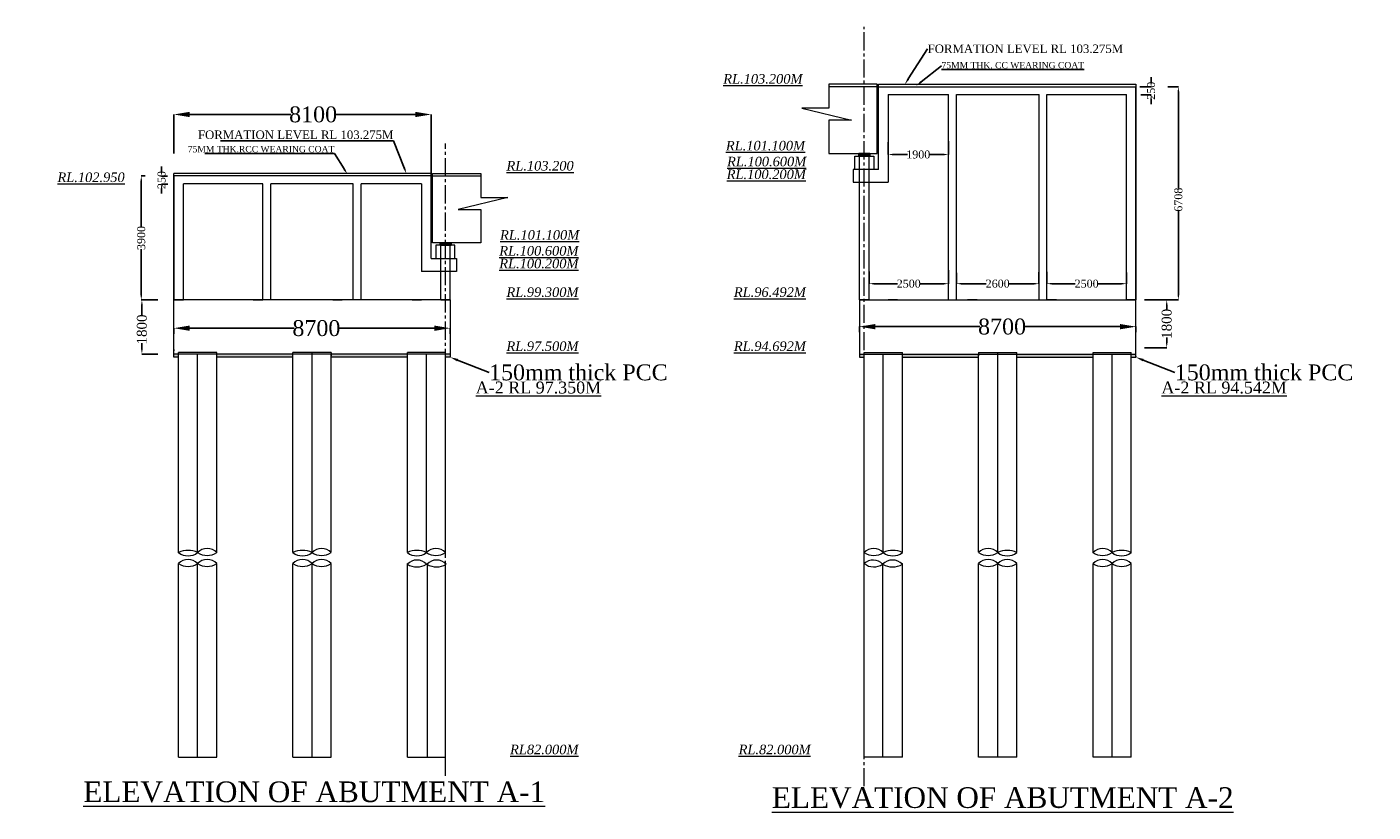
# Model space of a CAD drawing. Header units: millimetres. Extents: x -20950785 to 389010297, y -11535949 to 14056629.
# Tile 148 of 256: x 12072534 to 12157276, y -1586304 to -1536917. Entities that reach past the tile are written whole.
import ezdxf
from ezdxf import colors
from ezdxf.entities.mleader import LeaderData, LeaderLine
from ezdxf.math import Vec2, Vec3

# ---------------------------------------------------------------- set-up
doc = ezdxf.new("R2010")
doc.units = ezdxf.units.MM
doc.header["$LTSCALE"] = 60
doc.header["$MEASUREMENT"] = 0
doc.linetypes.add('CENTER2', pattern=[28.575, 19.05, -3.175, 3.175, -3.175])
doc.layers.add('TEXT', color=7, linetype='Continuous')
doc.styles.add('PDF Arial Bold', font='times.ttf')
doc.styles.add('style1', font='txt.shx', dxfattribs={"height": 1})
doc.dimstyles.get("Standard").update_dxf_attribs({"dimtxt": 400, "dimasz": 215, "dimexe": 0.18, "dimexo": 0.0625, "dimgap": 0.09, "dimtad": 0, "dimtih": 1, "dimtoh": 1, "dimdec": 0, "dimzin": 4, "dimdsep": 46, "dimtxsty": 'Standard', "dimblk": 'OPEN90', "dimcen": 0, "dimadec": 0, "dimazin": 1, "dimtfac": 1, "dimtdec": 0, "dimtix": 1, "dimtofl": 0, "dimtmove": 0, "dimatfit": 3, "dimldrblk": 'OPEN30', "dimfxl": 1, "dimtolj": 1, "dimtzin": 0, "dimarcsym": 0})

# ---------------------------------------------------------------- blocks, each defined once
blk = doc.blocks.new('*D1139')
at = {"color": 0, "linetype": 'Continuous', "lineweight": -2, "ltscale": 2, "transparency": 16777216}
for p, q in [((12142896, -1554093), (12144285, -1554093)), ((12144284, -1554393), (12144284, -1554741)), ((12144284, -1556793), (12144284, -1556445)), ((12142896, -1557093), (12144285, -1557093))]:
    blk.add_line(p, q, dxfattribs=at)
at = {"color": 0, "linetype": 'Continuous', "lineweight": 9, "ltscale": 2, "transparency": 16777216}
for points in [[(12144234, -1554393), (12144334, -1554393), (12144284, -1554093)], [(12144234, -1556793), (12144334, -1556793), (12144284, -1557093)]]:
    blk.add_solid(points, dxfattribs=at)
at = {"layer": 'Defpoints', "color": 0, "linetype": 'Continuous', "lineweight": 9, "ltscale": 2, "transparency": 16777216}
for p in [(12142895, -1554093), (12142895, -1557093), (12144284, -1557093)]:
    blk.add_point(p, dxfattribs=at)
at = {"color": 0, "linetype": 'Continuous', "lineweight": 9, "ltscale": 2, "transparency": 16777216, "insert": (12144284, -1555593), "char_height": 500, "attachment_point": 5, "rotation": 90, "style": 'PDF Arial Bold'}
blk.add_mtext('\\A1;{\\H1.25x;1800}', dxfattribs=at)
blk = doc.blocks.new('*D1140')
at = {"color": 0, "linetype": 'Continuous', "lineweight": -2, "ltscale": 2, "transparency": 16777216}
for p, q in [((12080775, -1554093), (12079770, -1554093)), ((12079770, -1554393), (12079770, -1555095)), ((12079770, -1557193), (12079770, -1556800)), ((12080775, -1557493), (12079770, -1557493))]:
    blk.add_line(p, q, dxfattribs=at)
at = {"color": 0, "linetype": 'Continuous', "lineweight": 9, "ltscale": 2, "transparency": 16777216}
for points in [[(12079720, -1554393), (12079820, -1554393), (12079770, -1554093)], [(12079720, -1557193), (12079820, -1557193), (12079770, -1557493)]]:
    blk.add_solid(points, dxfattribs=at)
at = {"layer": 'Defpoints', "color": 0, "linetype": 'Continuous', "lineweight": 9, "ltscale": 2, "transparency": 16777216}
for p in [(12080775, -1554093), (12079770, -1557493), (12080775, -1557493)]:
    blk.add_point(p, dxfattribs=at)
at = {"color": 0, "linetype": 'Continuous', "lineweight": 9, "ltscale": 2, "transparency": 16777216, "insert": (12079770, -1555948), "char_height": 500, "attachment_point": 5, "rotation": 90, "style": 'PDF Arial Bold'}
blk.add_mtext('\\A1;{\\H1.25x;1800}', dxfattribs=at)
blk = doc.blocks.new('*D1141')
at = {"color": 0, "linetype": 'Continuous', "lineweight": -2, "ltscale": 2, "transparency": 16777216}
for p, q in [((12143302, -1540383), (12143302, -1540083)), ((12142589, -1540683), (12143303, -1540683)), ((12142652, -1541183), (12143303, -1541183)), ((12143302, -1541483), (12143302, -1541783))]:
    blk.add_line(p, q, dxfattribs=at)
at = {"color": 0, "linetype": 'Continuous', "lineweight": 9, "ltscale": 2, "transparency": 16777216}
for points in [[(12143252, -1540383), (12143352, -1540383), (12143302, -1540683)], [(12143252, -1541483), (12143352, -1541483), (12143302, -1541183)]]:
    blk.add_solid(points, dxfattribs=at)
at = {"layer": 'Defpoints', "color": 0, "linetype": 'Continuous', "lineweight": 9, "ltscale": 2, "transparency": 16777216}
for p in [(12142589, -1540683), (12142652, -1541183), (12143302, -1540683)]:
    blk.add_point(p, dxfattribs=at)
at = {"color": 0, "linetype": 'Continuous', "lineweight": 9, "ltscale": 2, "transparency": 16777216, "insert": (12143302, -1540933), "char_height": 500, "attachment_point": 5, "rotation": 90, "style": 'PDF Arial Bold'}
blk.add_mtext('\\A1;250', dxfattribs=at)
blk = doc.blocks.new('*D1142')
at = {"color": 0, "linetype": 'Continuous', "lineweight": -2, "ltscale": 2, "transparency": 16777216}
for p, q in [((12081010, -1545999), (12081010, -1545699)), ((12081388, -1546299), (12081010, -1546299)), ((12081395, -1546799), (12081010, -1546799)), ((12081010, -1547099), (12081010, -1547399))]:
    blk.add_line(p, q, dxfattribs=at)
at = {"color": 0, "linetype": 'Continuous', "lineweight": 9, "ltscale": 2, "transparency": 16777216}
for points in [[(12080960, -1545999), (12081060, -1545999), (12081010, -1546299)], [(12080960, -1547099), (12081060, -1547099), (12081010, -1546799)]]:
    blk.add_solid(points, dxfattribs=at)
at = {"layer": 'Defpoints', "color": 0, "linetype": 'Continuous', "lineweight": 9, "ltscale": 2, "transparency": 16777216}
for p in [(12081010, -1546299), (12081388, -1546299), (12081395, -1546799)]:
    blk.add_point(p, dxfattribs=at)
at = {"color": 0, "linetype": 'Continuous', "lineweight": 9, "ltscale": 2, "transparency": 16777216, "insert": (12081010, -1546549), "char_height": 500, "attachment_point": 5, "rotation": 90, "style": 'PDF Arial Bold'}
blk.add_mtext('\\A1;250', dxfattribs=at)
blk = doc.blocks.new('*D1110')
at = {"color": 0, "linetype": 'Continuous', "lineweight": -2, "ltscale": 2, "transparency": 16777216}
for p, q in [((12079974, -1546293), (12079730, -1546293)), ((12079731, -1546593), (12079731, -1549483)), ((12079731, -1553793), (12079731, -1550903)), ((12079974, -1554093), (12079730, -1554093))]:
    blk.add_line(p, q, dxfattribs=at)
at = {"color": 0, "linetype": 'Continuous', "lineweight": 9, "ltscale": 2, "transparency": 16777216}
for points in [[(12079681, -1546593), (12079781, -1546593), (12079731, -1546293)], [(12079681, -1553793), (12079781, -1553793), (12079731, -1554093)]]:
    blk.add_solid(points, dxfattribs=at)
at = {"layer": 'Defpoints', "color": 0, "linetype": 'Continuous', "lineweight": 9, "ltscale": 2, "transparency": 16777216}
for p in [(12079974, -1546293), (12079731, -1554093), (12079974, -1554093)]:
    blk.add_point(p, dxfattribs=at)
at = {"color": 0, "linetype": 'Continuous', "lineweight": 9, "ltscale": 2, "transparency": 16777216, "insert": (12079731, -1550193), "char_height": 500, "attachment_point": 5, "rotation": 90, "style": 'PDF Arial Bold'}
blk.add_mtext('\\A1;3900', dxfattribs=at)
blk = doc.blocks.new('*D1168')
at = {"color": 0, "linetype": 'Continuous', "lineweight": -2, "ltscale": 2, "transparency": 16777216}
for p, q in [((12144348, -1540677), (12145018, -1540677)), ((12145018, -1540977), (12145018, -1547082)), ((12145018, -1553793), (12145018, -1548484)), ((12144285, -1554093), (12145018, -1554093))]:
    blk.add_line(p, q, dxfattribs=at)
at = {"color": 0, "linetype": 'Continuous', "lineweight": 9, "ltscale": 2, "transparency": 16777216}
for points in [[(12144968, -1540977), (12145068, -1540977), (12145018, -1540677)], [(12144968, -1553793), (12145068, -1553793), (12145018, -1554093)]]:
    blk.add_solid(points, dxfattribs=at)
at = {"layer": 'Defpoints', "color": 0, "linetype": 'Continuous', "lineweight": 9, "ltscale": 2, "transparency": 16777216}
for p in [(12144348, -1540677), (12144285, -1554093), (12145018, -1554093)]:
    blk.add_point(p, dxfattribs=at)
at = {"color": 0, "linetype": 'Continuous', "lineweight": 9, "ltscale": 2, "transparency": 16777216, "insert": (12145018, -1547783), "char_height": 500, "attachment_point": 5, "rotation": 90, "style": 'PDF Arial Bold'}
blk.add_mtext('\\A1;6708', dxfattribs=at)
blk = doc.blocks.new('*D1169')
at = {"color": 0, "linetype": 'Continuous', "lineweight": -2, "ltscale": 2, "transparency": 16777216}
for p, q in [((12081781, -1556223), (12081781, -1555868)), ((12082781, -1555868), (12089350, -1555868)), ((12098181, -1555868), (12092162, -1555868)), ((12099181, -1556223), (12099181, -1555868))]:
    blk.add_line(p, q, dxfattribs=at)
at = {"color": 0, "linetype": 'Continuous', "lineweight": 9, "ltscale": 2, "transparency": 16777216}
for points in [[(12082781, -1555701), (12082781, -1556035), (12081781, -1555868)], [(12098181, -1555701), (12098181, -1556035), (12099181, -1555868)]]:
    blk.add_solid(points, dxfattribs=at)
at = {"layer": 'Defpoints', "color": 0, "linetype": 'Continuous', "lineweight": 9, "ltscale": 2, "transparency": 16777216}
for p in [(12081781, -1556223), (12099181, -1555868), (12099181, -1556223)]:
    blk.add_point(p, dxfattribs=at)
at = {"color": 0, "linetype": 'Continuous', "lineweight": 9, "ltscale": 2, "transparency": 16777216, "insert": (12090756, -1555868), "char_height": 1000, "attachment_point": 5, "style": 'PDF Arial Bold'}
blk.add_mtext('\\A1;8700', dxfattribs=at)
blk = doc.blocks.new('*D1170')
at = {"color": 0, "linetype": 'Continuous', "lineweight": -2, "ltscale": 2, "transparency": 16777216}
for p, q in [((12124945, -1556126), (12124945, -1555771)), ((12125945, -1555771), (12132515, -1555771)), ((12141345, -1555771), (12135326, -1555771)), ((12142345, -1556126), (12142345, -1555771))]:
    blk.add_line(p, q, dxfattribs=at)
at = {"color": 0, "linetype": 'Continuous', "lineweight": 9, "ltscale": 2, "transparency": 16777216}
for points in [[(12125945, -1555604), (12125945, -1555938), (12124945, -1555771)], [(12141345, -1555604), (12141345, -1555938), (12142345, -1555771)]]:
    blk.add_solid(points, dxfattribs=at)
at = {"layer": 'Defpoints', "color": 0, "linetype": 'Continuous', "lineweight": 9, "ltscale": 2, "transparency": 16777216}
for p in [(12142345, -1555771), (12124945, -1556126), (12142345, -1556126)]:
    blk.add_point(p, dxfattribs=at)
at = {"color": 0, "linetype": 'Continuous', "lineweight": 9, "ltscale": 2, "transparency": 16777216, "insert": (12133920, -1555771), "char_height": 1000, "attachment_point": 5, "style": 'PDF Arial Bold'}
blk.add_mtext('\\A1;8700', dxfattribs=at)
blk = doc.blocks.new('*D1361')
at = {"color": 0, "linetype": 'Continuous', "lineweight": -2, "ltscale": 2, "transparency": 16777216}
for p, q in [((12081781, -1544873), (12081781, -1542424)), ((12082781, -1542424), (12089144, -1542424)), ((12096981, -1542424), (12091956, -1542424)), ((12097981, -1546143), (12097981, -1542424))]:
    blk.add_line(p, q, dxfattribs=at)
at = {"color": 0, "linetype": 'Continuous', "lineweight": 9, "ltscale": 2, "transparency": 16777216}
for points in [[(12082781, -1542258), (12082781, -1542591), (12081781, -1542424)], [(12096981, -1542258), (12096981, -1542591), (12097981, -1542424)]]:
    blk.add_solid(points, dxfattribs=at)
at = {"layer": 'Defpoints', "color": 0, "linetype": 'Continuous', "lineweight": 9, "ltscale": 2, "transparency": 16777216}
for p in [(12097981, -1542424), (12081781, -1544873), (12097981, -1546143)]:
    blk.add_point(p, dxfattribs=at)
at = {"color": 0, "linetype": 'Continuous', "lineweight": 9, "ltscale": 2, "transparency": 16777216, "insert": (12090550, -1542424), "char_height": 1000, "attachment_point": 5, "style": 'PDF Arial Bold'}
blk.add_mtext('\\A1;8100', dxfattribs=at)
blk = doc.blocks.new('*D1366')
at = {"color": 0, "linetype": 'Continuous', "lineweight": -2, "ltscale": 2, "transparency": 16777216}
for p, q in [((12136745, -1552332), (12136745, -1553068)), ((12141745, -1552364), (12141745, -1553068)), ((12137045, -1553068), (12138528, -1553068)), ((12141445, -1553068), (12139963, -1553068))]:
    blk.add_line(p, q, dxfattribs=at)
at = {"color": 0, "linetype": 'Continuous', "lineweight": 9, "ltscale": 2, "transparency": 16777216}
for points in [[(12137045, -1553018), (12137045, -1553118), (12136745, -1553068)], [(12141445, -1553018), (12141445, -1553118), (12141745, -1553068)]]:
    blk.add_solid(points, dxfattribs=at)
at = {"layer": 'Defpoints', "color": 0, "linetype": 'Continuous', "lineweight": 9, "ltscale": 2, "transparency": 16777216}
for p in [(12136745, -1552332), (12141745, -1552364), (12136745, -1553068)]:
    blk.add_point(p, dxfattribs=at)
at = {"color": 0, "linetype": 'Continuous', "lineweight": 9, "ltscale": 2, "transparency": 16777216, "insert": (12139245, -1553068), "char_height": 500, "attachment_point": 5, "style": 'PDF Arial Bold'}
blk.add_mtext('\\A1;2500', dxfattribs=at)
blk = doc.blocks.new('*D1367')
at = {"color": 0, "linetype": 'Continuous', "lineweight": -2, "ltscale": 2, "transparency": 16777216}
for p, q in [((12125545, -1552299), (12125545, -1553068)), ((12130545, -1552220), (12130545, -1553068)), ((12125845, -1553068), (12127328, -1553068)), ((12130245, -1553068), (12128763, -1553068))]:
    blk.add_line(p, q, dxfattribs=at)
at = {"color": 0, "linetype": 'Continuous', "lineweight": 9, "ltscale": 2, "transparency": 16777216}
for points in [[(12125845, -1553018), (12125845, -1553118), (12125545, -1553068)], [(12130245, -1553018), (12130245, -1553118), (12130545, -1553068)]]:
    blk.add_solid(points, dxfattribs=at)
at = {"layer": 'Defpoints', "color": 0, "linetype": 'Continuous', "lineweight": 9, "ltscale": 2, "transparency": 16777216}
for p in [(12125545, -1552299), (12130545, -1552220), (12125545, -1553068)]:
    blk.add_point(p, dxfattribs=at)
at = {"color": 0, "linetype": 'Continuous', "lineweight": 9, "ltscale": 2, "transparency": 16777216, "insert": (12128045, -1553068), "char_height": 500, "attachment_point": 5, "style": 'PDF Arial Bold'}
blk.add_mtext('\\A1;2500', dxfattribs=at)
blk = doc.blocks.new('*D1368')
at = {"color": 0, "linetype": 'Continuous', "lineweight": -2, "ltscale": 2, "transparency": 16777216}
for p, q in [((12131045, -1552393), (12131045, -1553068)), ((12136245, -1552348), (12136245, -1553068)), ((12131345, -1553068), (12132928, -1553068)), ((12135945, -1553068), (12134363, -1553068))]:
    blk.add_line(p, q, dxfattribs=at)
at = {"color": 0, "linetype": 'Continuous', "lineweight": 9, "ltscale": 2, "transparency": 16777216}
for points in [[(12131345, -1553018), (12131345, -1553118), (12131045, -1553068)], [(12135945, -1553018), (12135945, -1553118), (12136245, -1553068)]]:
    blk.add_solid(points, dxfattribs=at)
at = {"layer": 'Defpoints', "color": 0, "linetype": 'Continuous', "lineweight": 9, "ltscale": 2, "transparency": 16777216}
for p in [(12131045, -1552393), (12136245, -1552348), (12131045, -1553068)]:
    blk.add_point(p, dxfattribs=at)
at = {"color": 0, "linetype": 'Continuous', "lineweight": 9, "ltscale": 2, "transparency": 16777216, "insert": (12133645, -1553068), "char_height": 500, "attachment_point": 5, "style": 'PDF Arial Bold'}
blk.add_mtext('\\A1;2600', dxfattribs=at)
blk = doc.blocks.new('*D1369')
at = {"color": 0, "linetype": 'Continuous', "lineweight": -2, "ltscale": 2, "transparency": 16777216}
for p, q in [((12126745, -1544173), (12126745, -1544942)), ((12130545, -1544094), (12130545, -1544942)), ((12127045, -1544942), (12127963, -1544942)), ((12130245, -1544942), (12129327, -1544942))]:
    blk.add_line(p, q, dxfattribs=at)
at = {"color": 0, "linetype": 'Continuous', "lineweight": 9, "ltscale": 2, "transparency": 16777216}
for points in [[(12127045, -1544892), (12127045, -1544992), (12126745, -1544942)], [(12130245, -1544892), (12130245, -1544992), (12130545, -1544942)]]:
    blk.add_solid(points, dxfattribs=at)
at = {"layer": 'Defpoints', "color": 0, "linetype": 'Continuous', "lineweight": 9, "ltscale": 2, "transparency": 16777216}
for p in [(12126745, -1544172), (12130545, -1544094), (12126745, -1544942)]:
    blk.add_point(p, dxfattribs=at)
at = {"color": 0, "linetype": 'Continuous', "lineweight": 9, "ltscale": 2, "transparency": 16777216, "insert": (12128645, -1544942), "char_height": 500, "attachment_point": 5, "style": 'PDF Arial Bold'}
blk.add_mtext('\\A1;1900', dxfattribs=at)

msp = doc.modelspace()

# ---------------------------------------------------------------- hatches: boundary and pattern name
at = {"linetype": 'Continuous', "lineweight": 9, "ltscale": 2}
h = msp.add_hatch(dxfattribs=at)
h.set_pattern_fill('ANSI31', scale=2)
h.set_pattern_definition([(45, (-12032586.95843, 1890445.87648), (-0.1767766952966, 0.1767766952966), [])])
h.paths.add_polyline_path([(12125245.33, -1544877), (12125595.33, -1544877), (12125595.33, -1545037), (12125245.33, -1545037)])
h.paths.add_polyline_path([(12124895.33, -1544877), (12125245.33, -1544877), (12125245.33, -1545037), (12124895.33, -1545037)])
h = msp.add_hatch(dxfattribs=at)
h.set_pattern_fill('ANSI31', scale=2)
h.set_pattern_definition([(45, (-12041479.34971, 1884829.87648), (-0.1767766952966, 0.1767766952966), [])])
h.paths.add_polyline_path([(12098881, -1550493), (12098531, -1550493), (12098531, -1550653), (12098881, -1550653)])
h.paths.add_polyline_path([(12099231, -1550493), (12098881, -1550493), (12098881, -1550653), (12099231, -1550653)])
at = {"linetype": 'Continuous', "lineweight": 9}
h = msp.add_hatch(dxfattribs=at)
h.set_pattern_fill('AR-CONC', scale=50, style=0)
h.set_pattern_definition([(50, (12061736.95, -1645599.05), (358.6301, -31.3761), [37.5, -412.5]), (355, (12061736.95, -1645599.05), (-69.3757, 376.096), [30, -330]), (100.4514, (12061766.83, -1645601.67), (289.2547, 344.7198), [31.8701, -350.571]), (46.1842, (12061736.95, -1645499.05), (533.6205, -82.7595), [56.25, -618.75]), (96.6356, (12061781.4, -1645505.95), (467.3314, 487.059), [47.805, -525.8565]), (351.1842, (12061736.95, -1645499.05), (467.331, 487.0593), [45, -495]), (21, (12061786.95, -1645524.05), (298.4535, -201.3094), [37.5, -412.5]), (326, (12061786.95, -1645524.05), (121.6577, 362.575), [30, -330]), (71.4514, (12061811.82, -1645540.83), (420.1113, 161.2652), [31.8701, -350.571]), (37.5, (12061736.95, -1645599.05), (6.07993, 166.44693), [0, -326, 0, -335, 0, -331.25]), (7.5, (12061736.95, -1645599.05), (131.53477, 197.20586), [0, -191, 0, -318.5, 0, -126.25]), (327.5, (12061625.45, -1645599.05), (266.91122, -11.27744), [0, -125, 0, -390, 0, -517.5]), (317.5, (12061575.45, -1645599.05), (291.5931, 50.0525), [0, -162.5, 0, -259, 0, -367.5])])
h.paths.add_polyline_path([(12089281, -1557493), (12084481, -1557493), (12084481, -1557693), (12089281, -1557693)])
h.paths.add_polyline_path([(12082081, -1557493), (12081781, -1557493), (12081781, -1557693), (12082081, -1557693)])
h.paths.add_polyline_path([(12096481, -1557493), (12091681, -1557493), (12091681, -1557693), (12096481, -1557693)])
h.paths.add_polyline_path([(12099181, -1557493), (12098881, -1557493), (12098881, -1557693), (12099181, -1557693)])
h = msp.add_hatch(dxfattribs=at)
h.set_pattern_fill('AR-CONC', scale=50, style=0)
h.set_pattern_definition([(50, (12090501.28, -1645599.05), (358.6301, -31.3761), [37.5, -412.5]), (355, (12090501.28, -1645599.05), (-69.3757, 376.0961), [30, -330]), (100.4514, (12090531.17, -1645601.67), (289.2547, 344.7198), [31.8701, -350.571]), (46.1842, (12090501.3, -1645499.05), (533.6205, -82.7595), [56.25, -618.75]), (96.6356, (12090545.75, -1645505.95), (467.3314, 487.059), [47.805, -525.8565]), (351.1842, (12090501.3, -1645499.05), (467.331, 487.0593), [45, -495]), (21, (12090551.28, -1645524.05), (298.4535, -201.30945), [37.5, -412.5]), (326, (12090551.28, -1645524.05), (121.6577, 362.575), [30, -330]), (71.4514, (12090576.15, -1645540.83), (420.1113, 161.2652), [31.8701, -350.571]), (37.5, (12090501.28, -1645599.05), (6.07993, 166.44693), [0, -326, 0, -335, 0, -331.25]), (7.5, (12090501.28, -1645599.05), (131.53477, 197.20586), [0, -191, 0, -318.5, 0, -126.25]), (327.5, (12090389.78, -1645599.05), (266.91122, -11.27744), [0, -125, 0, -390, 0, -517.5]), (317.5, (12090339.78, -1645599.05), (291.5931, 50.0525), [0, -162.5, 0, -259, 0, -367.5])])
h.paths.add_polyline_path([(12134845.33, -1557493), (12139645.33, -1557493), (12139645.33, -1557693), (12134845.33, -1557693)])
h.paths.add_polyline_path([(12142045.33, -1557493), (12142345.33, -1557493), (12142345.33, -1557693), (12142045.33, -1557693)])
h.paths.add_polyline_path([(12127645.33, -1557493), (12132445.33, -1557493), (12132445.33, -1557693), (12127645.33, -1557693)])
h.paths.add_polyline_path([(12124945.33, -1557493), (12125245.33, -1557493), (12125245.33, -1557693), (12124945.33, -1557693)])

# ---------------------------------------------------------------- linework, layer by layer
at = {"linetype": 'CENTER2', "lineweight": 9}
for p, q in [((12125245.33, -1584682.48), (12125245.33, -1536917.12)), ((12098881, -1584023.81), (12098881, -1544255.12))]:
    msp.add_line(p, q, dxfattribs=at)
at = {"color": 7, "linetype": 'Continuous', "lineweight": 9, "ltscale": 2}
for p, q in [((12126065.33, -1540527), (12123021.67, -1540527)), ((12123021.67, -1540527), (12123021.67, -1542026.14)), ((12126065.33, -1540677), (12123021.67, -1540677)), ((12126065.33, -1544877), (12126065.33, -1540677)), ((12123021.67, -1542026.14), (12121312.67, -1542026.14)), ((12121312.67, -1542026.14), (12124443, -1542785.14)), ((12124443, -1542785.14), (12123021.67, -1542785.14)), ((12123021.67, -1542785.14), (12123021.67, -1544877)), ((12123021.67, -1544877), (12126065.33, -1544877)), ((12125595.33, -1544877), (12124895.33, -1544877)), ((12124895.33, -1544877), (12124895.33, -1545037)), ((12125595.33, -1544877), (12124895.33, -1544877)), ((12125595.33, -1544877), (12125595.33, -1545037)), ((12081781, -1546293), (12081781, -1546143)), ((12098061, -1550493), (12098061, -1546143)), ((12098061, -1546143), (12101104.67, -1546143)), ((12098061, -1546293), (12101104.67, -1546293)), ((12101104.67, -1546143), (12101104.67, -1547642.14)), ((12102813.67, -1547642.14), (12099683.33, -1548401.14)), ((12101104.67, -1547642.14), (12102813.67, -1547642.14)), ((12099683.33, -1548401.14), (12101104.67, -1548401.14)), ((12101104.67, -1548401.14), (12101104.67, -1550493)), ((12101104.67, -1550493), (12098061, -1550493)), ((12098531, -1550493), (12099231, -1550493)), ((12098531, -1550493), (12098531, -1550653)), ((12099231, -1550493), (12099231, -1550653)), ((12099181, -1554093), (12099181, -1557493)), ((12082081, -1582860.47), (12084481, -1582860.47)), ((12089281, -1582860.47), (12091681, -1582860.47)), ((12096481, -1582860.47), (12098881, -1582860.47)), ((12127645.33, -1582860.47), (12125245.33, -1582860.47)), ((12134845.33, -1582860.47), (12132445.33, -1582860.47)), ((12142045.33, -1582860.47), (12139645.33, -1582860.47))]:
    msp.add_line(p, q, dxfattribs=at)
at = {"color": 7, "linetype": 'Continuous', "lineweight": 9}
for p, q in [((12126065.33, -1540677), (12126065.33, -1540527)), ((12126145.33, -1540527), (12142345.33, -1540527)), ((12126145.33, -1540677), (12126145.33, -1540527)), ((12142345.33, -1540527), (12142345.33, -1540670.65)), ((12126145.33, -1545877), (12126145.33, -1540670.65)), ((12126145.33, -1540677), (12126745.33, -1540677)), ((12126745.33, -1540677), (12142345.33, -1540677)), ((12126745.33, -1541177), (12130545.33, -1541177)), ((12126745.33, -1541177), (12126745.33, -1546677)), ((12130545.33, -1554093), (12130545.33, -1541177)), ((12131045.33, -1541177), (12136245.33, -1541177)), ((12131045.33, -1554093), (12131045.33, -1541177)), ((12136245.33, -1554093), (12136245.33, -1541177)), ((12136745.33, -1541177), (12141745.33, -1541177)), ((12136745.33, -1554093), (12136745.33, -1541177)), ((12141745.33, -1554093), (12141745.33, -1541177)), ((12141745.33, -1543300.65), (12141745.33, -1541277)), ((12142345.33, -1540670.65), (12142345.33, -1554093)), ((12142345.33, -1554093), (12142345.33, -1540677)), ((12141745.33, -1554093), (12141745.33, -1543900.65)), ((12124645.33, -1545877), (12124645.33, -1545037)), ((12124645.33, -1545037), (12125845.33, -1545037)), ((12124945.33, -1554093), (12124945.33, -1544877)), ((12124945.33, -1554093), (12124945.33, -1544877)), ((12125545.33, -1554093), (12125545.33, -1544877)), ((12125845.33, -1545037), (12125845.33, -1545877)), ((12097381, -1546143), (12081781, -1546143)), ((12081781, -1546293), (12081781, -1554093)), ((12081781, -1554093), (12081781, -1546293)), ((12097381, -1546293), (12081781, -1546293)), ((12097981, -1546143), (12097381, -1546143)), ((12097981, -1546293), (12097381, -1546293)), ((12097981, -1546293), (12097981, -1546143)), ((12097981, -1551493), (12097981, -1546286.65)), ((12098061, -1546293), (12098061, -1546163)), ((12125395.33, -1545877), (12124545.33, -1545877)), ((12124545.33, -1545877), (12124545.33, -1546677)), ((12126145.33, -1545877), (12125395.33, -1545877)), ((12087381, -1546793), (12082381, -1546793)), ((12082381, -1554093), (12082381, -1546793)), ((12082381, -1548916.65), (12082381, -1546893)), ((12087381, -1554093), (12087381, -1546793)), ((12093081, -1546793), (12087881, -1546793)), ((12087881, -1554093), (12087881, -1546793)), ((12093081, -1554093), (12093081, -1546793)), ((12097381, -1546793), (12093581, -1546793)), ((12093581, -1554093), (12093581, -1546793)), ((12097381, -1546793), (12097381, -1552293)), ((12124545.33, -1546677), (12126745.33, -1546677)), ((12082381, -1554093), (12082381, -1549516.65)), ((12099481, -1550653), (12098281, -1550653)), ((12098281, -1550653), (12098281, -1551493)), ((12098581, -1554093), (12098581, -1550493)), ((12099181, -1554093), (12099181, -1550493)), ((12099181, -1554093), (12099181, -1550493)), ((12099481, -1551493), (12099481, -1550653)), ((12097981, -1551493), (12098731, -1551493)), ((12098731, -1551493), (12099581, -1551493)), ((12099581, -1551493), (12099581, -1552293)), ((12099581, -1552293), (12097381, -1552293)), ((12081781, -1554093), (12082381, -1554093)), ((12099181, -1554093), (12081781, -1554093)), ((12099181, -1554093), (12081781, -1554093)), ((12081781, -1557693), (12081781, -1554093)), ((12086781, -1554093), (12087381, -1554093)), ((12091781, -1554093), (12092381, -1554093)), ((12096781, -1554093), (12097381, -1554093)), ((12098581, -1554093), (12099181, -1554093)), ((12124945.33, -1554093), (12142345.33, -1554093)), ((12124945.33, -1554093), (12142345.33, -1554093)), ((12124945.33, -1554093), (12124945.33, -1557693)), ((12125545.33, -1554093), (12124945.33, -1554093)), ((12127345.33, -1554093), (12126745.33, -1554093)), ((12132345.33, -1554093), (12131745.33, -1554093)), ((12137345.33, -1554093), (12136745.33, -1554093)), ((12142345.33, -1554093), (12141745.33, -1554093)), ((12142345.33, -1557693), (12142345.33, -1554093)), ((12081781, -1557216.8), (12081781, -1557293)), ((12099181, -1557493), (12081781, -1557493)), ((12084481, -1557393), (12082081, -1557393)), ((12082081, -1569992.38), (12082081, -1557393)), ((12084481, -1569992.38), (12084481, -1557393)), ((12091681, -1557393), (12089281, -1557393)), ((12091681, -1557393), (12091681, -1557613.04)), ((12091681, -1569957.42), (12091681, -1557493)), ((12098881, -1557393), (12096481, -1557393)), ((12096481, -1569974.07), (12096481, -1557393)), ((12098881, -1569974.07), (12098881, -1557393)), ((12099181, -1557493), (12099181, -1557693)), ((12124945.33, -1557493), (12142345.33, -1557493)), ((12125245.33, -1557393), (12127645.33, -1557393)), ((12125245.33, -1569974.07), (12125245.33, -1557393)), ((12127645.33, -1569974.07), (12127645.33, -1557393)), ((12132445.33, -1557393), (12134845.33, -1557393)), ((12132445.33, -1557393), (12132445.33, -1557613.04)), ((12132445.33, -1569957.42), (12132445.33, -1557493)), ((12139645.33, -1557393), (12142045.33, -1557393)), ((12139645.33, -1569992.38), (12139645.33, -1557393)), ((12142045.33, -1569992.38), (12142045.33, -1557393)), ((12082081, -1557693), (12081781, -1557693)), ((12089281, -1557693), (12084481, -1557693)), ((12096481, -1557693), (12091681, -1557693)), ((12099181, -1557693), (12098881, -1557693)), ((12124945.33, -1557693), (12125245.33, -1557693)), ((12127645.33, -1557693), (12132445.33, -1557693)), ((12134845.33, -1557693), (12139645.33, -1557693)), ((12142045.33, -1557693), (12142345.33, -1557693)), ((12142345.33, -1557616.8), (12142345.33, -1557693)), ((12090481, -1567393), (12090481, -1564993)), ((12133645.33, -1567393), (12133645.33, -1564993)), ((12082081, -1582860.47), (12082081, -1570675.47)), ((12084481, -1582860.47), (12084481, -1570675.47)), ((12089281, -1582860.47), (12089281, -1570675.47)), ((12091681, -1582860.47), (12091681, -1570675.47)), ((12096481, -1582860.47), (12096481, -1570675.47)), ((12098881, -1582860.47), (12098881, -1570675.47)), ((12125245.33, -1582860.47), (12125245.33, -1570675.47)), ((12127645.33, -1582860.47), (12127645.33, -1570675.47)), ((12132445.33, -1582860.47), (12132445.33, -1570675.47)), ((12134845.33, -1582860.47), (12134845.33, -1570675.47)), ((12139645.33, -1582860.47), (12139645.33, -1570675.47)), ((12142045.33, -1582860.47), (12142045.33, -1570675.47)), ((12098881, -1579922.11), (12098881, -1579380.52)), ((12125245.33, -1579922.11), (12125245.33, -1579380.52))]:
    msp.add_line(p, q, dxfattribs=at)
at = {"color": 7, "linetype": 'Continuous', "lineweight": 9, "ltscale": 20}
for p, q in [((12089281, -1569983.22), (12089281, -1557393)), ((12134845.33, -1569983.22), (12134845.33, -1557393))]:
    msp.add_line(p, q, dxfattribs=at)
at = {"color": 7, "linetype": 'Continuous', "lineweight": 9}
for centre, radius, start, end in [((12082681, -1571239.5), 1392.2, 64.4707595, 115.5292405), ((12082681, -1569204.18), 983.31, 232.3974098, 307.6025902), ((12083881, -1570548.61), 824.41, 43.2985883, 136.7014117), ((12083881, -1569033.43), 1123.43, 237.7187091, 302.2812909), ((12089881, -1571239.5), 1392.2, 64.4707595, 115.5292405), ((12089881, -1569204.18), 983.31, 232.3974098, 307.6025902), ((12091081, -1570548.61), 824.41, 43.2985883, 136.7014117), ((12091081, -1569033.43), 1123.43, 237.7187091, 302.2812909), ((12097081, -1571239.5), 1392.2, 64.4707595, 115.5292405), ((12097081, -1569204.18), 983.31, 232.3974098, 307.6025902), ((12098281, -1570548.61), 824.41, 43.2985883, 136.7014117), ((12098281, -1569033.43), 1123.43, 237.7187091, 302.2812909), ((12125845.33, -1570548.61), 824.41, 43.2985883, 136.7014117), ((12125845.33, -1569033.43), 1123.43, 237.718709, 302.281291), ((12127045.33, -1571239.5), 1392.2, 64.4707596, 115.5292404), ((12127045.33, -1569204.18), 983.31, 232.3974098, 307.6025902), ((12133045.33, -1570548.61), 824.41, 43.2985883, 136.7014117), ((12133045.33, -1569033.43), 1123.43, 237.718709, 302.281291), ((12134245.33, -1571239.5), 1392.2, 64.4707596, 115.5292404), ((12134245.33, -1569204.18), 983.31, 232.3974098, 307.6025902), ((12140245.33, -1570548.61), 824.41, 43.2985883, 136.7014117), ((12140245.33, -1569033.43), 1123.43, 237.718709, 302.281291), ((12141445.33, -1571239.5), 1392.2, 64.4707596, 115.5292404), ((12141445.33, -1569204.18), 983.31, 232.3974098, 307.6025902), ((12082681, -1571240.85), 824.41, 43.2985883, 136.7014117), ((12082681, -1569725.68), 1123.43, 237.7187091, 302.2812909), ((12083881, -1571240.85), 824.41, 43.2985883, 136.7014117), ((12083881, -1569725.68), 1123.43, 237.7187091, 302.2812909), ((12089881, -1571240.85), 824.41, 43.2985883, 136.7014117), ((12089881, -1569725.68), 1123.43, 237.7187091, 302.2812909), ((12091081, -1571240.85), 824.41, 43.2985883, 136.7014117), ((12091081, -1569725.68), 1123.43, 237.7187091, 302.2812909), ((12097081, -1571274.53), 824.41, 43.2985883, 136.7014117), ((12097081, -1569759.35), 1123.43, 237.7187091, 302.2812909), ((12098322.89, -1571274.53), 824.41, 43.2985883, 136.7014117), ((12098322.89, -1569759.35), 1123.43, 237.7187091, 302.2812909), ((12125807.75, -1571264.56), 814.45, 42.9956136, 133.6731323), ((12125847.13, -1569910.31), 973.46, 231.8152918, 304.8534542), ((12127024.39, -1571323.05), 873.19, 44.6731972, 135.3268028), ((12127024.39, -1569686.98), 1196, 238.7222512, 301.2777488), ((12133045.33, -1571240.85), 824.41, 43.2985883, 136.7014117), ((12133045.33, -1569725.68), 1123.43, 237.718709, 302.281291), ((12134245.33, -1571240.85), 824.41, 43.2985883, 136.7014117), ((12134245.33, -1569725.68), 1123.43, 237.718709, 302.281291), ((12140245.33, -1571240.85), 824.41, 43.2985883, 136.7014117), ((12140245.33, -1569725.68), 1123.43, 237.718709, 302.281291), ((12141445.33, -1571240.85), 824.41, 43.2985883, 136.7014117), ((12141445.33, -1569725.68), 1123.43, 237.718709, 302.281291)]:
    msp.add_arc(centre, radius, start, end, dxfattribs=at)
at = {"layer": 'TEXT', "color": 7, "linetype": 'Continuous', "lineweight": 9, "ltscale": 1000}
for p, q in [((12083281, -1569983.22), (12083281, -1557518.8)), ((12090481, -1569957.42), (12090481, -1557393)), ((12090481, -1569983.22), (12090481, -1557493)), ((12097681, -1569983.22), (12097681, -1557518.8)), ((12126445.33, -1569983.22), (12126445.33, -1557518.8)), ((12133645.33, -1569957.42), (12133645.33, -1557393)), ((12133645.33, -1569983.22), (12133645.33, -1557493)), ((12140845.33, -1569983.22), (12140845.33, -1557518.8)), ((12090481, -1569957.42), (12090481, -1557593)), ((12133645.33, -1569957.42), (12133645.33, -1557593)), ((12083281, -1582860.47), (12083281, -1570675.47)), ((12090481, -1582860.47), (12090481, -1570675.47)), ((12097722.89, -1570709.15), (12097722.89, -1582860.47)), ((12126403.44, -1570709.15), (12126403.44, -1582860.47)), ((12133645.33, -1582860.47), (12133645.33, -1570675.47)), ((12140845.33, -1582860.47), (12140845.33, -1570675.47))]:
    msp.add_line(p, q, dxfattribs=at)

# ---------------------------------------------------------------- texts
at = {"color": 7, "linetype": 'Continuous', "lineweight": 9, "ltscale": 2, "char_height": 600, "width": 3864.4837, "attachment_point": 3, "style": 'PDF Arial Bold'}
for s, insert in [('{\\fTimes New Roman|b0|i1|c0|p18;\\LRL.103.200M}', (12121355.49, -1539883)), ('{\\fTimes New Roman|b0|i1|c0|p18;\\LRL.101.100M}', (12121518.16, -1544083)), ('{\\fTimes New Roman|b0|i1|c0|p18;\\LRL.103.200 }', (12106953.16, -1545349)), ('{\\fTimes New Roman|b0|i1|c0|p18;\\LRL.100.600M}', (12121593.16, -1545083)), ('{\\fTimes New Roman|b0|i1|c0|p18;\\LRL.102.950 }', (12078687.66, -1546073)), ('{\\fTimes New Roman|b0|i1|c0|p18;\\LRL.100.200M}', (12121568.16, -1545883)), ('{\\fTimes New Roman|b0|i1|c0|p18;\\LRL.101.100M}', (12107303.16, -1549699)), ('{\\fTimes New Roman|b0|i1|c0|p18;\\LRL.100.600M}', (12107253.16, -1550699)), ('{\\fTimes New Roman|b0|i1|c0|p18;\\LRL.100.200M}', (12107253.16, -1551499)), ('{\\fTimes New Roman|b0|i1|c0|p18;\\LRL.99.300M}', (12107253.16, -1553299)), ('{\\fTimes New Roman|b0|i1|c0|p18;\\LRL.96.492M}', (12121568.16, -1553299)), ('{\\fTimes New Roman|b0|i1|c0|p18;\\LRL.97.500M}', (12107253.16, -1556699)), ('{\\fTimes New Roman|b0|i1|c0|p18;\\LRL.94.692M}', (12121568.16, -1556699)), ('{\\fTimes New Roman|b0|i1|c0|p18;\\LRL82.000M}', (12107253.16, -1582066.47)), ('{\\fTimes New Roman|b0|i1|c0|p18;\\LRL.82.000M}', (12121868.16, -1582066.47))]:
    msp.add_mtext(s, dxfattribs=dict(at, insert=insert))
at = {"linetype": 'Continuous', "lineweight": 9, "attachment_point": 1}
for s, insert, char_height, width in [('\\pi2917.05681;{\\fTimes New Roman|b0|i0|c0|p18;\\LCertified that the boring details  shown are correct.}', (10475118.14, -1543620.32, -17483.87), 750, 28256.2477), ('\\pi2917.05681;{\\fTimes New Roman|b0|i0|c0|p18;\\LCertified that the boring details  shown are correct.}', (11725062.51, -1543620.32, -17483.87), 750, 28256.2477), ('{\\fTimes New Roman|b0|i0|c0|p18;\\L ELEVATION OF ABUTMENT A-1  }', (12075591.46, -1584378.93), 1300, 29360.2006), ('\\pt40300;{\\fTimes New Roman|b0|i0|c0|p18;\\L ELEVATION OF ABUTMENT A-2}', (12118938.53, -1584744.16), 1300, 30425.2338)]:
    msp.add_mtext(s, dxfattribs=dict(at, insert=insert, char_height=char_height, width=width))
at = {"linetype": 'Continuous', "lineweight": 9, "attachment_point": 1, "style": 'style1'}
for s, insert, char_height, width in [('{\\fTimes New Roman|b0|i0|c0|p18;\\H0.7236x;\\LA-2 RL 97.350M \\H1.38197x;            }', (12100786.05, -1559224.53), 1036.4865, 7793.5969), ('{\\fTimes New Roman|b0|i0|c0|p18;\\H0.7236x;\\LA-2 RL 94.542M \\H1.38197x;            }', (12143950.38, -1559224.53), 1036.4865, 7793.5969), ('\\pi6024.46095;{\\fTimes New Roman|b0|i0|c0|p18;\\LELEVATION OF PIER \\P\\pi3569.25186;ALONG CURRENT DIRECTION  }', (10046282.47, -1573923.48), 750, 22678.6984), ('\\pi6024.46095;{\\fTimes New Roman|b0|i0|c0|p18;\\LELEVATION OF PIER \\P\\pi3569.25186;ALONG CURRENT DIRECTION  }', (11296226.84, -1573923.48), 750, 22678.6984)]:
    msp.add_mtext(s, dxfattribs=dict(at, insert=insert, char_height=char_height, width=width))

# ---------------------------------------------------------------- dimensions: what is measured, and where the dimension line sits
at = {"color": 7, "linetype": 'Continuous', "lineweight": 9, "ltscale": 2}
for base, p1, p2, text, picture, middle in [((12143302.33, -1540683.35), (12142652.33, -1541183.35), (12142589.33, -1540683.35), '250', '*D1141', (12143302.33, -1540933.35)), ((12145018, -1554093), (12144348, -1540677), (12144284.51, -1554093), '6708', '*D1168', (12145018, -1547783)), ((12079730.5, -1554093), (12079973.76, -1546293), (12079973.76, -1554093), '3900', '*D1110', (12079730.5, -1550193)), ((12081010, -1546299.35), (12081395.26, -1546799.35), (12081388, -1546299.35), '250', '*D1142', (12081010, -1546549.35)), ((12079770, -1557493), (12080775.38, -1554093), (12080775.38, -1557493), '{\\H1.25x;1800}', '*D1140', (12079770, -1555947.5)), ((12144284.33, -1557093), (12142895.47, -1554093), (12142895.47, -1557093), '{\\H1.25x;1800}', '*D1139', (12144284.33, -1555593))]:
    dim = msp.add_linear_dim(base=base, p1=p1, p2=p2, angle=90, text=text, dimstyle='Standard', override={"dimtxt": 500, "dimasz": 300, "dimtxsty": 'PDF Arial Bold', "dimfxl": 300}, dxfattribs=at)
    dim.commit()
    dim.dimension.update_dxf_attribs({"geometry": picture, "text_midpoint": middle, "dimtype": 160, "text_rotation": 90})
for base, p1, p2, text, picture, middle in [((12097981, -1542424.5), (12081781, -1544873.48), (12097981, -1546143), '8100', '*D1361', (12090550, -1542424.5)), ((12099181, -1555868), (12081781, -1556223.48), (12099181, -1556223.48), '8700', '*D1169', (12090756, -1555868)), ((12142345.33, -1555771), (12124945.33, -1556126.48), (12142345.33, -1556126.48), '8700', '*D1170', (12133920.33, -1555771))]:
    dim = msp.add_linear_dim(base=base, p1=p1, p2=p2, text=text, dimstyle='Standard', override={"dimtxt": 1000, "dimasz": 1000, "dimtxsty": 'PDF Arial Bold', "dimfxl": 300}, dxfattribs=at)
    dim.commit()
    dim.dimension.update_dxf_attribs({"geometry": picture, "text_midpoint": middle, "dimtype": 160})
for base, p1, p2, text, picture, middle in [((12126745.33, -1544941.5), (12130545.33, -1544093.5), (12126745.33, -1544172.5), '1900', '*D1369', (12128645.33, -1544941.5)), ((12125545.33, -1553068), (12130545.33, -1552220), (12125545.33, -1552299), '2500', '*D1367', (12128045.33, -1553068)), ((12131045.33, -1553068), (12136245.33, -1552348), (12131045.33, -1552393), '2600', '*D1368', (12133645.33, -1553068)), ((12136745.33, -1553068), (12141745.33, -1552364), (12136745.33, -1552332), '2500', '*D1366', (12139245.33, -1553068))]:
    dim = msp.add_linear_dim(base=base, p1=p1, p2=p2, angle=180, text=text, dimstyle='Standard', override={"dimtxt": 500, "dimasz": 300, "dimtxsty": 'PDF Arial Bold', "dimfxl": 300}, dxfattribs=at)
    dim.commit()
    dim.dimension.update_dxf_attribs({"geometry": picture, "text_midpoint": middle})

# ---------------------------------------------------------------- leaders
ml = msp.add_multileader_mtext('Standard', dxfattribs=at)
ml.set_content('{\\fTimes New Roman|b0|i0|c0|p18;\\C256;FORMATION LEVEL RL 103.275M}', color=7)
ml.set_leader_properties()
ml.build(insert=Vec2(0, 0))
ml.multileader.update_dxf_attribs({"has_dogleg": 0, "text_right_attachment_type": 6, "dogleg_length": 0.36, "arrow_head_size": 400})
ctx = ml.context
ctx.base_point, ctx.char_height, ctx.arrow_head_size, ctx.landing_gap_size, ctx.plane_origin = Vec3(12129233, -1538294.81), 533.3333, 400, 0.18, Vec3(12120581.33, -1540527)
ctx.right_attachment = 6
notes = []
notes.append((ctx, [(1, (1, 1, 0), (12129232.28, -1538294.81), (1, 0), 0.72, [(0, [(12127800.33, -1540527)], 0, [])])]))
ctx.mtext.insert, ctx.mtext.flow_direction = Vec3(12129233.18, -1538022.18), 5
ml = msp.add_multileader_mtext('Standard', dxfattribs=at)
ml.set_content('{\\fTimes New Roman|b0|i0|c0|p18;\\L75MM THK. CC WEARING COAT }', color=7)
ml.set_leader_properties()
ml.build(insert=Vec2(0, 0))
ml.multileader.update_dxf_attribs({"has_dogleg": 0, "text_right_attachment_type": 6, "dogleg_length": 0.36, "arrow_head_size": 400})
ctx = ml.context
ctx.base_point, ctx.char_height, ctx.arrow_head_size, ctx.landing_gap_size, ctx.plane_origin = Vec3(12130105.33, -1539363.14), 400, 400, 0.18, Vec3(12121292.33, -1540622.14)
ctx.right_attachment = 6
notes.append((ctx, [(1, (1, 1, 0), (12130104.61, -1539363.14), (1, 0), 0.72, [(0, [(12128511.33, -1540622.14)], 0, [])])]))
ctx.mtext.insert, ctx.mtext.flow_direction = Vec3(12130105.51, -1539123.14), 5
ml = msp.add_multileader_mtext('Standard', dxfattribs=at)
ml.set_content('{\\fTimes New Roman|b0|i0|c0|p18;\\C256;FORMATION LEVEL RL 103.275M}', color=7)
ml.set_leader_properties()
ml.build(insert=Vec2(0, 0))
ml.multileader.update_dxf_attribs({"has_dogleg": 0, "text_right_attachment_type": 6, "dogleg_length": 0.36, "arrow_head_size": 400})
ctx = ml.context
ctx.base_point, ctx.char_height, ctx.arrow_head_size, ctx.landing_gap_size, ctx.plane_origin = Vec3(12083603.09, -1543703.77), 533.3333, 400, 0.18, Vec3(12089208, -1546143)
ctx.right_attachment, ctx.text_align_type = 6, 2
notes.append((ctx, [(0, (1, 1, 0), (12095605.9, -1544071.14), (-1, 0), 0.72, [(0, [(12096427, -1546143)], 0, [])])]))
ctx.mtext.insert, ctx.mtext.alignment, ctx.mtext.flow_direction = Vec3(12095605, -1543431.14), 3, 5
ml = msp.add_multileader_mtext('Standard', dxfattribs=at)
ml.set_content('{\\fTimes New Roman|b0|i0|c0|p18;75MM THK.RCC WEARING COAT }', color=7)
ml.set_leader_properties()
ml.build(insert=Vec2(0, 0))
ml.multileader.update_dxf_attribs({"has_dogleg": 0, "text_right_attachment_type": 6, "dogleg_length": 0.36, "arrow_head_size": 400})
ctx = ml.context
ctx.base_point, ctx.char_height, ctx.arrow_head_size, ctx.landing_gap_size, ctx.plane_origin = Vec3(12082900.94, -1544607.59), 400, 400, 0.18, Vec3(12085491, -1546183)
ctx.right_attachment, ctx.text_align_type = 6, 2
notes.append((ctx, [(0, (1, 1, 0), (12091888.9, -1544883.12), (-1, 0), 0.72, [(0, [(12092710, -1546183)], 0, [])])]))
ctx.mtext.insert, ctx.mtext.alignment, ctx.mtext.flow_direction = Vec3(12091888, -1544403.12), 3, 5
ml = msp.add_multileader_mtext('Standard', dxfattribs=at)
ml.set_content('{\\fTimes New Roman|b0|i0|c0|p18;\\C256;150mm thick PCC}', color=7)
ml.set_leader_properties()
ml.build(insert=Vec2(0, 0))
ml.multileader.update_dxf_attribs({"text_right_attachment_type": 6, "dogleg_length": 0.36, "arrow_head_size": 500})
ctx = ml.context
ctx.base_point, ctx.char_height, ctx.arrow_head_size, ctx.landing_gap_size, ctx.plane_origin = Vec3(12101626.36, -1558656.89), 1000, 500, 0.09, Vec3(12099181, -1557693)
ctx.right_attachment = 6
notes.append((ctx, [(0, (1, 1, 0), (12101626, -1558656.89), (1, 0), 0.36, [(0, [(12099181, -1557693)], 0, [])])]))
ctx.mtext.insert, ctx.mtext.flow_direction = Vec3(12101626.45, -1558145.72), 5
ml = msp.add_multileader_mtext('Standard', dxfattribs=at)
ml.set_content('{\\fTimes New Roman|b0|i0|c0|p18;\\C256;150mm thick PCC}', color=7)
ml.set_leader_properties()
ml.build(insert=Vec2(0, 0))
ml.multileader.update_dxf_attribs({"text_right_attachment_type": 6, "dogleg_length": 0.36, "arrow_head_size": 500})
ctx = ml.context
ctx.base_point, ctx.char_height, ctx.arrow_head_size, ctx.landing_gap_size, ctx.plane_origin = Vec3(12144790.69, -1558656.89), 1000, 500, 0.09, Vec3(12142345.33, -1557693)
ctx.right_attachment = 6
notes.append((ctx, [(0, (1, 1, 0), (12144790.33, -1558656.89), (1, 0), 0.36, [(0, [(12142345.33, -1557693)], 0, [])])]))
ctx.mtext.insert, ctx.mtext.flow_direction = Vec3(12144790.78, -1558145.72), 5
for ctx, leaders in notes:
    for number, flags, end, landing, length, lines in leaders:
        leader = LeaderData()
        leader.index, (leader.has_last_leader_line, leader.has_dogleg_vector, leader.attachment_direction) = number, flags
        leader.last_leader_point, leader.dogleg_vector, leader.dogleg_length = Vec3(end), Vec3(landing), length
        for number, points, colour, breaks in lines:
            line = LeaderLine()
            line.index, line.vertices, line.color, line.breaks = number, Vec3.list(points), colors.encode_raw_color(colour), breaks
            leader.lines.append(line)
        ctx.leaders.append(leader)

doc.saveas('drawing.dxf')
